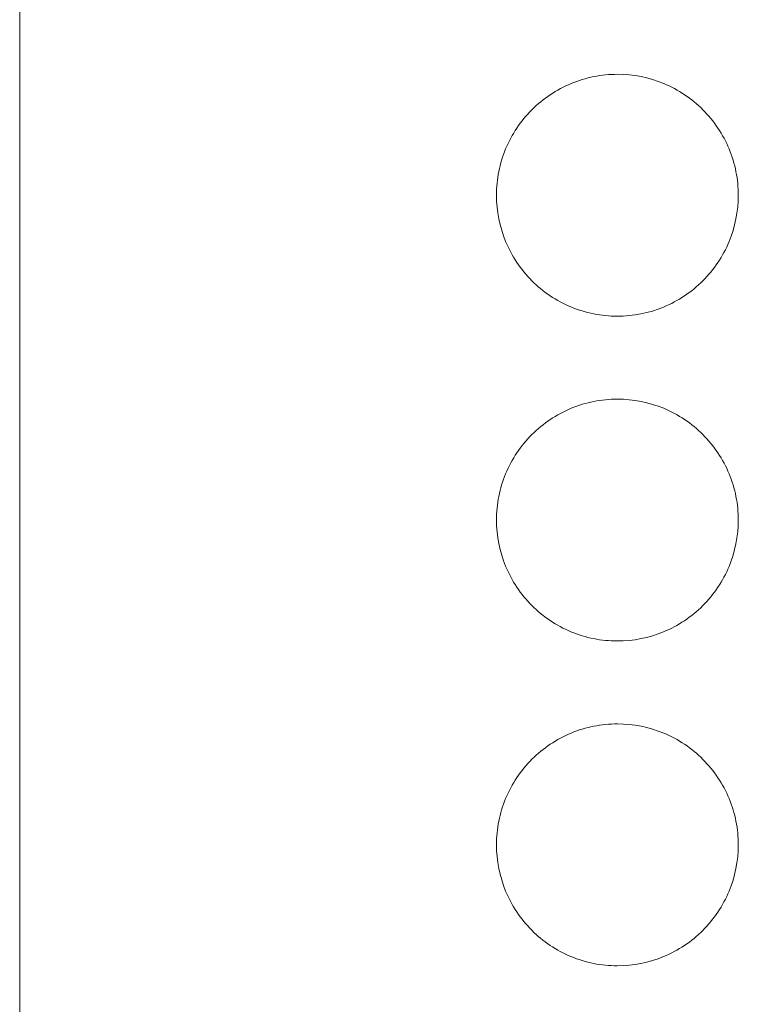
# Model space of a CAD drawing. Header units: millimetres. Extents: x 216 to 455, y 70 to 254.
# Tile 60 of 69: x 406 to 416, y 188 to 202. Entities that reach past the tile are written whole.
import ezdxf

# ---------------------------------------------------------------- set-up
doc = ezdxf.new("R2010")
doc.units = ezdxf.units.MM

msp = doc.modelspace()

# ---------------------------------------------------------------- linework, layer by layer
at = {"lineweight": 15}
msp.add_line((405.95, 218.36), (405.95, 86.466), dxfattribs=at)
for points in [[(416.35, 199.44), (416.35, 199.555), (416.339, 199.669), (416.294, 199.893), (416.261, 200.004), (416.173, 200.216), (416.119, 200.316), (415.992, 200.506), (415.918, 200.597), (415.676, 200.839), (415.481, 200.969), (415.06, 201.144), (414.829, 201.19), (414.487, 201.19), (414.371, 201.179), (414.146, 201.134), (414.037, 201.101), (413.825, 201.013), (413.723, 200.958), (413.533, 200.832), (413.445, 200.759), (413.281, 200.596), (413.209, 200.508), (413.082, 200.318), (413.027, 200.216), (412.939, 200.004), (412.906, 199.895), (412.862, 199.671), (412.85, 199.555), (412.85, 199.212), (412.896, 198.982), (413.07, 198.561), (413.2, 198.365), (413.442, 198.123), (413.532, 198.049), (413.722, 197.922), (413.823, 197.868), (414.034, 197.78), (414.146, 197.746), (414.369, 197.701), (414.483, 197.69), (414.829, 197.69), (415.056, 197.735), (415.375, 197.866), (415.475, 197.92), (415.666, 198.047), (415.756, 198.121), (415.998, 198.363), (416.129, 198.558), (416.304, 198.979), (416.35, 199.209), (416.35, 199.44)], [(416.35, 194.74), (416.35, 194.855), (416.339, 194.969), (416.294, 195.193), (416.261, 195.304), (416.173, 195.516), (416.119, 195.616), (415.992, 195.806), (415.918, 195.896), (415.676, 196.139), (415.481, 196.269), (415.06, 196.444), (414.829, 196.49), (414.487, 196.49), (414.371, 196.479), (414.146, 196.434), (414.037, 196.401), (413.825, 196.313), (413.723, 196.258), (413.533, 196.132), (413.445, 196.059), (413.281, 195.896), (413.209, 195.807), (413.082, 195.618), (413.027, 195.516), (412.939, 195.304), (412.906, 195.195), (412.862, 194.97), (412.85, 194.855), (412.85, 194.512), (412.896, 194.282), (413.07, 193.861), (413.2, 193.665), (413.442, 193.423), (413.532, 193.349), (413.722, 193.222), (413.823, 193.168), (414.034, 193.08), (414.145, 193.046), (414.369, 193.001), (414.483, 192.99), (414.829, 192.99), (415.056, 193.035), (415.375, 193.167), (415.475, 193.22), (415.666, 193.347), (415.756, 193.421), (415.998, 193.663), (416.129, 193.858), (416.304, 194.279), (416.35, 194.509), (416.35, 194.74)], [(416.35, 190.04), (416.35, 190.155), (416.339, 190.269), (416.294, 190.493), (416.261, 190.604), (416.173, 190.816), (416.119, 190.916), (415.992, 191.106), (415.918, 191.196), (415.676, 191.439), (415.481, 191.569), (415.06, 191.744), (414.829, 191.79), (414.487, 191.79), (414.371, 191.779), (414.146, 191.734), (414.037, 191.701), (413.825, 191.613), (413.723, 191.558), (413.533, 191.432), (413.445, 191.359), (413.281, 191.196), (413.209, 191.107), (413.082, 190.918), (413.027, 190.816), (412.939, 190.604), (412.906, 190.495), (412.862, 190.27), (412.85, 190.154), (412.85, 189.812), (412.896, 189.582), (413.07, 189.161), (413.2, 188.965), (413.442, 188.723), (413.532, 188.649), (413.722, 188.522), (413.822, 188.468), (414.034, 188.38), (414.145, 188.346), (414.369, 188.301), (414.483, 188.29), (414.829, 188.29), (415.056, 188.335), (415.375, 188.467), (415.476, 188.52), (415.666, 188.647), (415.756, 188.721), (415.998, 188.963), (416.129, 189.158), (416.304, 189.579), (416.35, 189.809), (416.35, 190.04)]]:
    msp.add_open_spline(points, degree=3, knots=[0, 0, 0, 0, 0.03125, 0.03125, 0.0625, 0.0625, 0.09375, 0.09375, 0.125, 0.125, 0.1875, 0.1875, 0.25, 0.25, 0.28125, 0.28125, 0.3125, 0.3125, 0.34375, 0.34375, 0.375, 0.375, 0.40625, 0.40625, 0.4375, 0.4375, 0.46875, 0.46875, 0.5, 0.5, 0.5625, 0.5625, 0.625, 0.625, 0.65625, 0.65625, 0.6875, 0.6875, 0.71875, 0.71875, 0.75, 0.75, 0.8125, 0.8125, 0.84375, 0.84375, 0.875, 0.875, 0.9375, 0.9375, 1, 1, 1, 1], dxfattribs=at)

doc.saveas('drawing.dxf')
